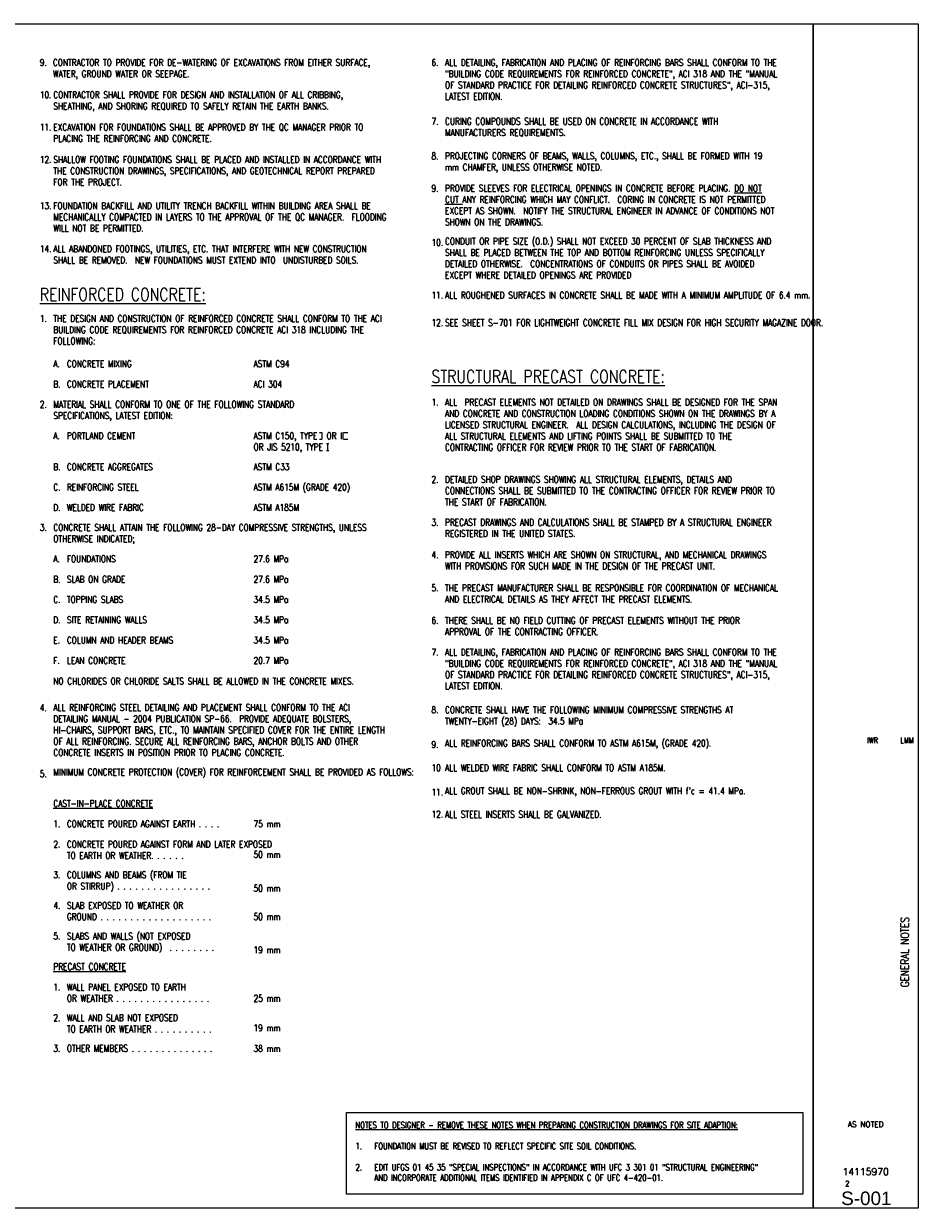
# Paper-space layout 'S-001' of a CAD drawing. Header units: millimetres. Extents: x 26 to 826, y 19 to 575.
# Tile 2 of 2: x 406 to 826, y 19 to 575. Entities that reach past the tile are written whole.
import ezdxf
from ezdxf.enums import TextEntityAlignment as Align

# ---------------------------------------------------------------- set-up
doc = ezdxf.new("R2010")
doc.units = ezdxf.units.MM
for name, color, linetype in [('G-ANNO-TTLB-TEXT', 3, 'Continuous'), ('S-ANNO-TEXT', 3, 'Continuous'), ('S-ANNOTEXT-5', 5, 'Continuous')]:
    doc.layers.add(name, color=color, linetype=linetype)
doc.styles.add('BASE01', font='romans.shx', dxfattribs={"width": 0.8, "height": 0.125})
doc.styles.add('ROMANS', font='ROMANS.shx', dxfattribs={"width": 0.8})
doc.styles.add('Titles', font='swiss.ttf', dxfattribs={"width": 0.8})

# ---------------------------------------------------------------- blocks, each defined once
blk = doc.blocks.new('NFM_SHEET_INFO')
at = {"layer": 'G-ANNO-TTLB-TEXT', "style": 'ROMANS', "width": 0.8}
for tag, p in [('DESIGNEDBY', (31.029, 9.394)), ('DRWNBY', (31.668, 9.394)), ('CHECKEDBY', (32.307, 9.394))]:
    blk.add_attdef(tag, text='', height=0.1, dxfattribs=at).set_placement(p, align=Align.MIDDLE_CENTER)
for tag, height, p in [('SHEET_TITLE_1_OF_2', 0.125, (32.182, 5.478)), ('SHEET_TITLE_1_OF_1', 0.15, (32.267, 5.478)), ('SHEET_TITLE_2_OF_2', 0.125, (32.342, 5.478))]:
    blk.add_attdef(tag, text='', height=height, rotation=90, dxfattribs=at).set_placement(p, align=Align.MIDDLE_CENTER)
at = {"layer": 'G-ANNO-TTLB-TEXT', "color": 132}
for tag, height, style, p in [('SCALE', 0.1, 'ROMANS', (31.541, 2.294)), ('NAVFACDWGNO', 0.125, 'ROMANS', (31.541, 1.419)), ('SHEETOFNO', 0.0937, 'ROMANS', (31.202, 1.2)), ('SHEETNO', 0.25, 'Titles', (31.554, 0.926))]:
    blk.add_attdef(tag, text='', height=height, dxfattribs=dict(at, style=style)).set_placement(p, align=Align.MIDDLE_CENTER)

psp = doc.layouts.new('S-001')

# ---------------------------------------------------------------- linework, layer by layer
at = {"layer": 'Defpoints'}
for points in [[(26.42, 575.17), (776.41, 575.17), (776.41, 18.83), (26.42, 18.83)], [(776.41, 575.17), (825.88, 575.17), (825.88, 18.83), (776.41, 18.83)]]:
    psp.add_lwpolyline(points, close=True, dxfattribs=at)
at = {"layer": 'S-ANNO-TEXT'}
for p, q in [((544.6, 383.23), (545.72, 383.23)), ((544.6, 380.05), (545.72, 380.05)), ((555.81, 383.23), (557.85, 383.23)), ((555.81, 380.05), (557.85, 380.05)), ((547.86, 377.96), (548.99, 377.96)), ((547.86, 374.78), (548.99, 374.78))]:
    psp.add_line(p, q, dxfattribs=at)
at = {"layer": 'S-ANNOTEXT-5'}
psp.add_lwpolyline([(771.69, 25.5), (557.23, 25.5), (557.23, 63.87), (771.69, 63.87)], close=True, dxfattribs=at)

# ---------------------------------------------------------------- block references
ref = psp.add_blockref('NFM_SHEET_INFO', (0, 0), dxfattribs=dict(xscale=25.4, yscale=25.4, zscale=25.4))
ref.add_attrib('SHEETNO', 'S-001', dxfattribs={"layer": 'G-ANNO-TTLB-TEXT', "color": 132, "height": 6.35, "style": 'Titles'}).set_placement((801.47, 23.52), align=Align.MIDDLE_CENTER)
ref.add_attrib('SHEET_TITLE_1_OF_1', 'GENERAL NOTES', dxfattribs={"layer": 'G-ANNO-TTLB-TEXT', "height": 3.81, "rotation": 90, "style": 'ROMANS', "width": 0.8}).set_placement((819.58, 139.15), align=Align.MIDDLE_CENTER)
ref.add_attrib('NAVFACDWGNO', '14115970', dxfattribs={"layer": 'G-ANNO-TTLB-TEXT', "color": 132, "height": 3.175, "style": 'ROMANS'}).set_placement((801.15, 36.04), align=Align.MIDDLE_CENTER)
ref.add_attrib('SHEETOFNO', '2', dxfattribs={"layer": 'G-ANNO-TTLB-TEXT', "color": 132, "height": 2.38, "style": 'ROMANS'}).set_placement((792.53, 30.48), align=Align.MIDDLE_CENTER)
ref.add_attrib('DRWNBY', 'IWR', dxfattribs={"layer": 'G-ANNO-TTLB-TEXT', "height": 2.54, "style": 'ROMANS', "width": 0.8}).set_placement((804.38, 238.6), align=Align.MIDDLE_CENTER)
ref.add_attrib('CHECKEDBY', 'LMM', dxfattribs={"layer": 'G-ANNO-TTLB-TEXT', "height": 2.54, "style": 'ROMANS', "width": 0.8}).set_placement((820.59, 238.6), align=Align.MIDDLE_CENTER)
ref.add_attrib('SCALE', 'AS NOTED', dxfattribs={"layer": 'G-ANNO-TTLB-TEXT', "color": 132, "height": 2.54, "style": 'ROMANS'}).set_placement((801.15, 58.28), align=Align.MIDDLE_CENTER)

# ---------------------------------------------------------------- texts
at = {"layer": 'S-ANNO-TEXT', "char_height": 3.175, "attachment_point": 1, "style": 'BASE01'}
for s, insert in [('9.', (413.14, 558.53)), ('10.', (413.14, 543.37)), ('7.', (597.16, 530.91)), ('11.', (413.14, 528.12)), ('12.', (413.14, 512.95)), ('8.', (597.16, 514.63)), ('9.', (597.16, 499.43)), ('13.', (413.15, 491.27)), ('10.', (597.16, 474.04)), ('14.', (413.15, 471.01)), ('11.', (597.16, 449.24)), ('1.', (413.15, 438.32)), ('12.', (597.16, 436.36)), ('A.', (419.5, 417.03)), ('CONCRETE MIXING', (425.85, 417.03)), ('ASTM C94', (513.57, 417.03)), ('B.', (419.5, 407.51)), ('CONCRETE PLACEMENT', (425.85, 407.51)), ('ACI 304', (513.57, 407.51)), ('2.', (413.15, 398)), ('A.', (419.5, 383.23)), ('PORTLAND CEMENT', (425.85, 383.23)), ('ASTM C150, TYPE I OR II\\POR JIS 5210, TYPE I', (513.57, 383.23)), ('B.', (419.5, 368.63)), ('CONCRETE AGGREGATES', (425.85, 368.63)), ('ASTM C33', (513.57, 368.63)), ('C.', (419.5, 359.1)), ('REINFORCING STEEL ', (425.85, 359.1)), ('ASTM A615M (GRADE 420)', (513.57, 359.1)), ('D.', (419.5, 349.58)), ('WELDED WIRE FABRIC', (425.85, 349.58)), ('ASTM A185M', (513.57, 349.58)), ('3.', (413.15, 340.17)), ('A.', (419.5, 325.42)), ('FOUNDATIONS ', (425.85, 325.42)), ('27.6 MPa', (513.57, 325.42)), ('B.', (419.5, 315.83)), ('SLAB ON GRADE', (425.85, 315.83)), ('27.6 MPa', (513.57, 315.83)), ('C.', (419.5, 306.34)), ('TOPPING SLABS', (425.85, 306.34)), ('34.5 MPa', (513.57, 306.34)), ('D.', (419.5, 296.79)), ('SITE RETAINING WALLS', (425.85, 296.79)), ('34.5 MPa', (513.57, 296.79)), ('E.', (419.5, 287.24)), ('COLUMN AND HEADER BEAMS', (425.85, 287.24)), ('34.5 MPa', (513.57, 287.24)), ('F.', (419.5, 277.69)), ('LEAN CONCRETE', (425.85, 277.69)), ('20.7 MPa', (513.57, 277.69)), ('4. ', (413.15, 255.56)), ('5.', (413.15, 224.47)), ('{\\LCAST-IN-PLACE CONCRETE}', (419.5, 210.55)), ('1.', (419.5, 200.97)), ('75 mm', (513.57, 200.97)), ('2.', (419.5, 191.38)), ('50 mm', (513.57, 186.58)), ('3.', (419.5, 177)), ('50 mm', (513.57, 170.71)), ('4.', (419.5, 162.65)), ('50 mm', (513.57, 157.38)), ('5.', (419.5, 148.27)), ('19 mm', (513.57, 141.75)), ('{\\LPRECAST CONCRETE}', (419.5, 133.89)), ('1.', (419.5, 124.3)), ('25 mm', (513.57, 119.02)), ('2.', (419.5, 109.92)), ('19 mm', (513.57, 105.13)), ('3.', (419.5, 95.54)), ('38 mm', (513.57, 95.45))]:
    psp.add_mtext(s, dxfattribs=dict(at, insert=insert))
at = {"layer": 'S-ANNO-TEXT', "attachment_point": 1, "style": 'BASE01'}
for s, insert, char_height, width in [('CONTRACTOR TO PROVIDE FOR DE-WATERING OF EXCAVATIONS FROM EITHER SURFACE, WATER, GROUND WATER OR SEEPAGE.', (419.3, 558.53), 3.175, 170.2436), ('6.', (597.16, 558.53), 3.175, 146.05), ('ALL DETAILING, FABRICATION AND PLACING OF REINFORCING BARS SHALL CONFORM TO THE "BUILDING CODE REQUIREMENTS FOR REINFORCED CONCRETE", ACI 318 AND THE "MANUAL OF STANDARD PRACTICE FOR DETAILING REINFORCED CONCRETE STRUCTURES", ACI-315, LATEST EDITION.', (603.51, 558.53), 3.175, 170.05), ('CONTRACTOR SHALL PROVIDE FOR DESIGN AND INSTALLATION OF ALL CRIBBING, SHEATHING, AND SHORING REQUIRED TO SAFELY RETAIN THE EARTH BANKS.', (419.49, 543.37), 3.175, 170.05), ('CURING COMPOUNDS SHALL BE USED ON CONCRETE IN ACCORDANCE WITH MANUFACTURERS REQUIREMENTS.  ', (603.51, 530.91), 3.175, 170.05), ('EXCAVATION FOR FOUNDATIONS SHALL BE APPROVED BY THE QC MANAGER PRIOR TO PLACING THE REINFORCING AND CONCRETE.  ', (419.49, 528.14), 3.175, 170.05), ('SHALLOW FOOTING FOUNDATIONS SHALL BE PLACED AND INSTALLED IN ACCORDANCE WITH THE CONSTRUCTION DRAWINGS, SPECIFICATIONS, AND GEOTECHNICAL REPORT PREPARED FOR THE PROJECT. ', (419.49, 512.95), 3.175, 170.05), ('PROJECTING CORNERS OF BEAMS, WALLS, COLUMNS, ETC., SHALL BE FORMED WITH 19 mm CHAMFER, UNLESS OTHERWISE NOTED.', (603.51, 514.68), 3.175, 170.05), ('PROVIDE SLEEVES FOR ELECTRICAL OPENINGS IN CONCRETE BEFORE PLACING. {\\LDO NOT CUT} ANY REINFORCING WHICH MAY CONFLICT.  CORING IN CONCRETE IS NOT PERMITTED EXCEPT AS SHOWN.  NOTIFY THE STRUCTURAL ENGINEER IN ADVANCE OF CONDITIONS NOT SHOWN ON THE DRAWINGS.', (603.51, 499.48), 3.175, 170.05), ('FOUNDATION BACKFILL AND UTILITY TRENCH BACKFILL WITHIN BUILDING AREA SHALL BE MECHANICALLY COMPACTED IN LAYERS TO THE APPROVAL OF THE QC MANAGER.  FLOODING WILL NOT BE PERMITTED.', (419.5, 491.27), 3.175, 170.05), ('CONDUIT OR PIPE SIZE (O.D.) SHALL NOT EXCEED 30 PERCENT OF SLAB THICKNESS AND SHALL BE PLACED BETWEEN THE TOP AND BOTTOM REINFORCING UNLESS SPECIFICALLY DETAILED OTHERWISE.  CONCENTRATIONS OF CONDUITS OR PIPES SHALL BE AVOIDED EXCEPT WHERE DETAILED OPENINGS ARE PROVIDED', (603.51, 474.58), 3.175, 170.05), ('ALL ABANDONED FOOTINGS, UTILITIES, ETC. THAT INTERFERE WITH NEW CONSTRUCTION SHALL BE REMOVED.  NEW FOUNDATIONS MUST EXTEND INTO  UNDISTURBED SOILS.', (419.5, 471.01), 3.175, 170.05), ('ALL ROUGHENED SURFACES IN CONCRETE SHALL BE MADE WITH A MINIMUM AMPLITUDE OF 6.4 mm.', (603.51, 449.28), 3.175, 170.05), ('THE DESIGN AND CONSTRUCTION OF REINFORCED CONCRETE SHALL CONFORM TO THE ACI BUILDING CODE REQUIREMENTS FOR REINFORCED CONCRETE ACI 318 INCLUDING THE FOLLOWING:', (419.5, 438.32), 3.175, 170.05), ('SEE SHEET S-701 FOR LIGHTWEIGHT CONCRETE FILL MIX DESIGN FOR HIGH SECURITY MAGAZINE DOOR. ', (603.51, 436.36), 3.175, 170.05), ('MATERIAL SHALL CONFORM TO ONE OF THE FOLLOWING STANDARD SPECIFICATIONS, LATEST EDITION:', (419.5, 398), 3.175, 146.05), ('1.', (597.16, 398.97), 3.175, 146.05), ('ALL  PRECAST ELEMENTS NOT DETAILED ON DRAWINGS SHALL BE DESIGNED FOR THE SPAN AND CONCRETE AND CONSTRUCTION LOADING CONDITIONS SHOWN ON THE DRAWINGS BY A LICENSED STRUCTURAL ENGINEER.  ALL DESIGN CALCULATIONS, INCLUDING THE DESIGN OF ALL STRUCTURAL ELEMENTS AND LIFTING POINTS SHALL BE SUBMITTED TO THE CONTRACTING OFFICER FOR REVIEW PRIOR TO THE START OF FABRICATION.', (603.51, 398.97), 3.175, 170.05), ('2.', (597.16, 362.73), 3.175, 146.05), ('DETAILED SHOP DRAWINGS SHOWING ALL STRUCTURAL ELEMENTS, DETAILS AND  CONNECTIONS SHALL BE SUBMITTED TO THE CONTRACTING OFFICER FOR REVIEW PRIOR TO THE START OF FABRICATION.', (603.51, 362.73), 3.175, 170.05), ('CONCRETE SHALL ATTAIN THE FOLLOWING 28-DAY COMPRESSIVE STRENGTHS, UNLESS OTHERWISE INDICATED;', (419.5, 340.17), 3.175, 170.05), ('3.', (597.16, 342.58), 3.175, 146.05), ('PRECAST DRAWINGS AND CALCULATIONS SHALL BE STAMPED BY A STRUCTURAL ENGINEER REGISTERED IN THE UNITED STATES.', (603.51, 342.58), 3.175, 170.05), ('4.', (597.16, 327.35), 3.175, 146.05), ('PROVIDE ALL INSERTS WHICH ARE SHOWN ON STRUCTURAL, AND MECHANICAL DRAWINGS WITH PROVISIONS FOR SUCH MADE IN THE DESIGN OF THE PRECAST UNIT.', (603.51, 327.35), 3.175, 170.05), ('5.', (597.16, 311.78), 3.175, 146.05), ('THE PRECAST MANUFACTURER SHALL BE RESPONSIBLE FOR COORDINATION OF MECHANICAL AND ELECTRICAL DETAILS AS THEY AFFECT THE PRECAST ELEMENTS.', (603.51, 311.78), 3.175, 170.05), ('6.', (597.16, 296.51), 3.175, 146.05), ('THERE SHALL BE NO FIELD CUTTING OF PRECAST ELEMENTS WITHOUT THE PRIOR APPROVAL OF THE CONTRACTING OFFICER.', (603.51, 296.51), 3.175, 170.05), ('7.', (597.16, 281.62), 3.175, 146.05), ('ALL DETAILING, FABRICATION AND PLACING OF REINFORCING BARS SHALL CONFORM TO THE "BUILDING CODE REQUIREMENTS FOR REINFORCED CONCRETE", ACI 318 AND THE "MANUAL OF STANDARD PRACTICE FOR DETAILING REINFORCED CONCRETE STRUCTURES", ACI-315, LATEST EDITION.', (603.51, 281.62), 3.175, 170.05), ('NO CHLORIDES OR CHLORIDE SALTS SHALL BE ALLOWED IN THE CONCRETE MIXES.', (419.5, 267.97), 3.175, 165.6117), ('ALL REINFORCING STEEL DETAILING AND PLACEMENT SHALL CONFORM TO THE ACI DETAILING MANUAL - 2004 PUBLICATION SP-66.  PROVIDE ADEQUATE BOLSTERS, HI-CHAIRS, SUPPORT BARS, ETC., TO MAINTAIN SPECIFIED COVER FOR THE ENTIRE LENGTH OF ALL REINFORCING. SECURE ALL REINFORCING BARS, ANCHOR BOLTS AND OTHER CONCRETE INSERTS IN POSITION PRIOR TO PLACING CONCRETE.', (419.5, 255.62), 3.175, 170.05), ('8.', (597.16, 254.52), 3.175, 146.05), ('CONCRETE SHALL HAVE THE FOLLOWING MINIMUM COMPRESSIVE STRENGTHS AT TWENTY-EIGHT (28) DAYS:  34.5 MPa', (603.51, 254.52), 3.175, 170.05), ('9.', (597.16, 238.22), 3.175, 146.05), ('ALL REINFORCING BARS SHALL CONFORM TO ASTM A615M, (GRADE 420).', (603.51, 238.84), 3.175, 170.05), ('MINIMUM CONCRETE PROTECTION (COVER) FOR REINFORCEMENT SHALL BE PROVIDED AS FOLLOWS:', (419.5, 225.3), 3.175, 170.05), ('10', (597.16, 227.33), 3.175, 146.05), ('ALL WELDED WIRE FABRIC SHALL CONFORM TO ASTM A185M.', (603.51, 227.33), 3.175, 170.05), ('11.', (597.16, 215.84), 3.175, 146.05), ("ALL GROUT SHALL BE NON-SHRINK, NON-FERROUS GROUT WITH f'c = 41.4 MPa.", (603.51, 216.45), 3.175, 170.05), ('CONCRETE POURED AGAINST EARTH . . . . \\P ', (425.85, 200.97), 3.175, 100.8481), ('12.', (597.16, 205.51), 3.175, 146.05), ('ALL STEEL INSERTS SHALL BE GALVANIZED.', (603.51, 205.45), 3.175, 170.05), ('CONCRETE POURED AGAINST FORM AND LATER EXPOSED TO EARTH OR WEATHER. . . . . .\\P ', (425.85, 191.38), 3.175, 108.113), ('COLUMNS AND BEAMS (FROM TIE \\POR STIRRUP) . . . . . . . . . . . . . . . .\\P ', (425.85, 177), 3.175, 100.8481), ('SLAB EXPOSED TO WEATHER OR \\PGROUND . . . . . . . . . . . . . . . . . . .\\P ', (425.85, 162.65), 3.175, 100.8481), ('SLABS AND WALLS (NOT EXPOSED \\PTO WEATHER OR GROUND)  . . . . . . . . \\P ', (425.85, 148.27), 3.175, 100.8481), ('WALL PANEL EXPOSED TO EARTH \\POR WEATHER . . . . . . . . . . . . . . . .\\P ', (425.85, 124.3), 3.175, 100.8481), ('WALL AND SLAB NOT EXPOSED \\PTO EARTH OR WEATHER . . . . . . . . . .\\P ', (425.85, 109.92), 3.175, 101.8484), ('OTHER MEMBERS . . . . . . . . . . . . . .\\P ', (425.85, 95.54), 3.175, 100.8481), ('\\pxt3;{\\LNOTES TO DESIGNER - REMOVE THESE NOTES WHEN PREPARING CONSTRUCTION DRAWINGS FOR SITE ADAPTION:\\P}\\P\\pi-3,l3;1.^IFOUNDATION MUST BE REVISED TO REFLECT SPECIFIC SITE SOIL CONDITIONS.\\P\\P2.^IEDIT UFGS 01 45 35 "SPECIAL INSPECTIONS" IN ACCORDANCE WITH UFC 3 301 01 "STRUCTURAL ENGINEERING" AND INCORPORATE ADDITIONAL ITEMS IDENTIFIED IN APPENDIX C OF UFC 4-420-01.  ', (561.43, 59.39), 2.96574, 207.1009)]:
    psp.add_mtext(s, dxfattribs=dict(at, insert=insert, char_height=char_height, width=width))
at = {"layer": 'S-ANNOTEXT-5', "char_height": 6, "attachment_point": 1, "style": 'ROMANS'}
for s, insert in [('{\\LREINFORCED CONCRETE:}', (413.15, 451.02)), ('{\\LSTRUCTURAL PRECAST CONCRETE:}', (597.16, 412.5))]:
    psp.add_mtext(s, dxfattribs=dict(at, insert=insert))

doc.saveas('drawing.dxf')
